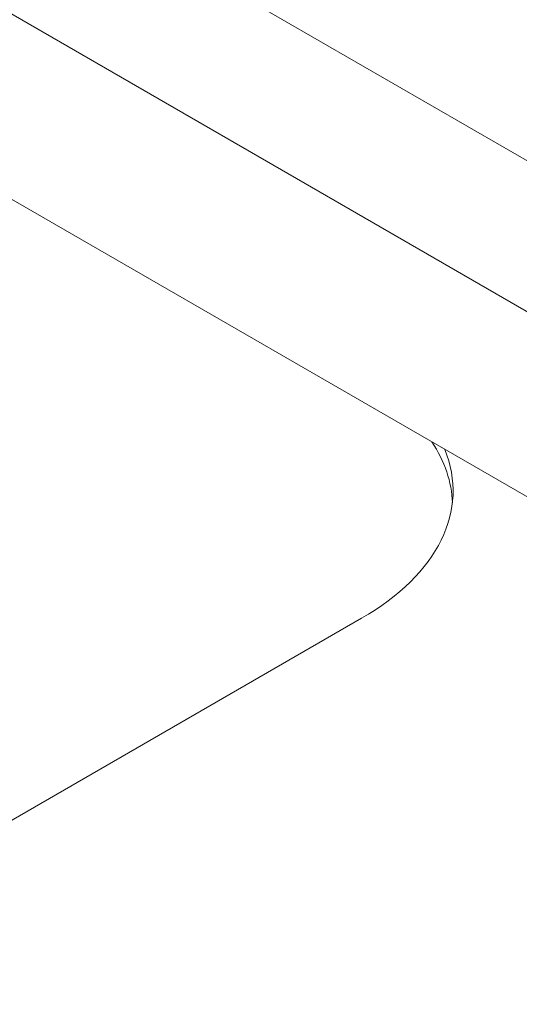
# Model space of a CAD drawing. Header units: millimetres. Extents: x 23 to 1094, y 23 to 840.
# Tile 40 of 44: x 862 to 871, y 613 to 632. Entities that reach past the tile are written whole.
import ezdxf

# ---------------------------------------------------------------- set-up
doc = ezdxf.new("R2010")
doc.units = ezdxf.units.MM
doc.header["$LTSCALE"] = 4
doc.layers.add('Visible (ANSI)', color=7, linetype='Continuous', lineweight=9)
doc.layers.add('Visible Narrow (ANSI)', color=7, linetype='Continuous', lineweight=9)

msp = doc.modelspace()

# ---------------------------------------------------------------- linework, layer by layer
at = {"layer": 'Visible (ANSI)'}
for p, q in [((733.786, 702.399), (912.405, 599.274)), ((853.226, 611.891), (868.28, 620.582))]:
    msp.add_line(p, q, dxfattribs=at)
for centre, major_axis, start_param, end_param in [((864.037, 622.738), (5.987, 0), 0.017798, 0.364225), ((864.037, 623.031), (6, 0), 5.497787, 6.515098)]:
    msp.add_ellipse(centre, major_axis=major_axis, ratio=0.57735, start_param=start_param, end_param=end_param, dxfattribs=at)
at = {"layer": 'Visible Narrow (ANSI)'}
for p, q in [((735.216, 708.033), (913.677, 604.998)), ((912.405, 602.832), (733.943, 705.867))]:
    msp.add_line(p, q, dxfattribs=at)

doc.saveas('drawing.dxf')
